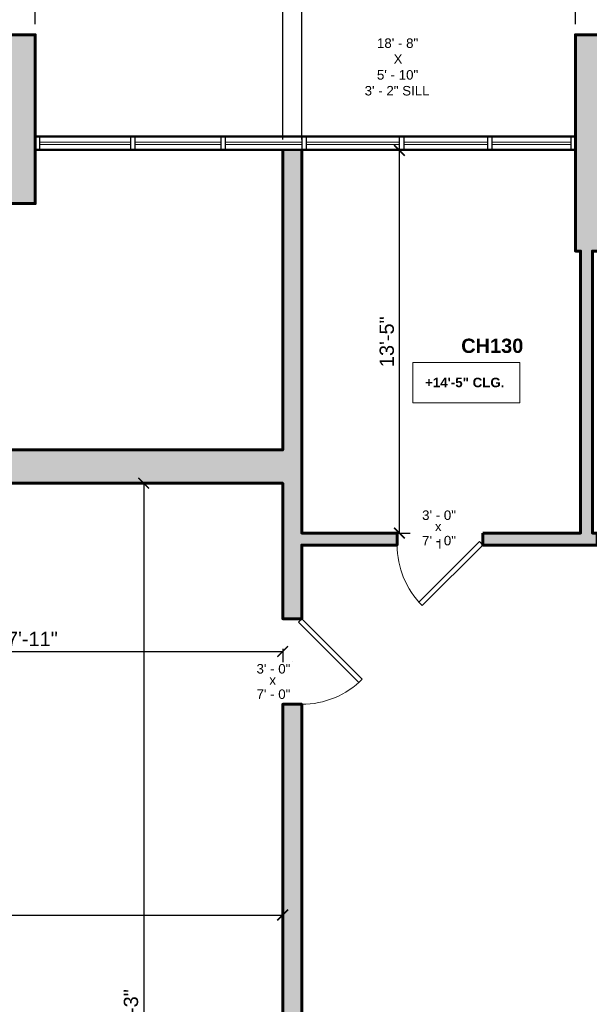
# Model space of a CAD drawing. Header units: inches. Extents: x -2078 to 109126, y -964 to 6385.
# Tile 139 of 256: x 22079 to 22319, y 4209 to 4623. Entities that reach past the tile are written whole.
import ezdxf

# ---------------------------------------------------------------- set-up
doc = ezdxf.new("R2010")
doc.units = ezdxf.units.IN
doc.header["$MEASUREMENT"] = 0
for name, color, linetype, lineweight in [('A-ANNO', 2, 'Continuous', 5), ('A-ANNO-DIMS', 1, 'Continuous', 9), ('A-DOOR', 1, 'Continuous', 18), ('A-GLAZ-CURT', 52, 'Continuous', 9), ('A-GLAZ-CWMG', 51, 'Continuous', 9), ('A-WALL', 3, 'Continuous', 40), ('A-WINDOWS', 2, 'Continuous', 18)]:
    doc.layers.add(name, color=color, linetype=linetype, lineweight=lineweight)
doc.layers.add('A-HATCH', color=9, linetype='Continuous')
doc.styles.add('Arial_1', font='arial.ttf', dxfattribs={"height": 0.0625})
doc.styles.add('Arial_2', font='arial.ttf', dxfattribs={"height": 3})
doc.styles.add('Arial_B', font='arialbd.ttf', dxfattribs={"height": 4.5})
doc.styles.add('Arial_B_1', font='arialbd.ttf', dxfattribs={"height": 3})
doc.styles.add('JC', font='arial.ttf', dxfattribs={"height": 0.125})
doc.dimstyles.new('JC-DIMS', dxfattribs={"dimtxt": 0.125, "dimasz": 0.09375, "dimexe": 0.09375, "dimexo": 0.09375, "dimgap": 0.046875, "dimtad": 1, "dimdec": 1, "dimzin": 0, "dimdsep": 46, "dimlunit": 4, "dimtxsty": 'JC', "dimblk": 'ARCHTICK', "dimcen": 0.09, "dimclrd": 1, "dimclre": 1, "dimclrt": 256, "dimadec": 0, "dimazin": 0, "dimtfac": 1, "dimtdec": 1, "dimtofl": 0, "dimtmove": 1, "dimatfit": 3, "dimfxl": 1, "dimtolj": 1, "dimtzin": 0, "dimarcsym": 0})

# ---------------------------------------------------------------- blocks, each defined once
blk = doc.blocks.new('JC_DOOR_SINGLE PANEL - SINGLE DOOR-1525202-2nd Floor Plan')
at = {"layer": 'A-DOOR', "lineweight": 30}
for p, q in [((-8.87, -26.54), (16.59, -1.09)), ((18, -2.5), (-7.46, -27.96)), ((16.59, -1.09), (18, -2.5)), ((-7.46, -27.96), (-8.87, -26.54))]:
    blk.add_line(p, q, dxfattribs=at)
at = {"layer": 'A-DOOR', "lineweight": 9}
blk.add_arc((18, -2.5), 36, 180, 225, dxfattribs=at)
blk = doc.blocks.new('JC_DOOR_SINGLE PANEL - SINGLE DOOR-1557960-2nd Floor Plan')
at = {"layer": 'A-DOOR', "lineweight": 30}
for p, q in [((-8.87, -28.04), (16.59, -2.59)), ((18, -4), (-7.46, -29.46)), ((16.59, -2.59), (18, -4)), ((-7.46, -29.46), (-8.87, -28.04))]:
    blk.add_line(p, q, dxfattribs=at)
at = {"layer": 'A-DOOR', "lineweight": 9}
blk.add_arc((18, -4), 36, 180, 225, dxfattribs=at)
blk = doc.blocks.new('Instance - Opening - 16_ x 24_-1599607-2nd Floor Plan')
at = {"layer": 'A-WINDOWS'}
for p, q in [((-113.5, -3), (-113.5, 3)), ((-113.5, 3), (113.5, 3)), ((113.5, 3), (113.5, -3)), ((113.5, -3), (-113.5, -3))]:
    blk.add_line(p, q, dxfattribs=at)
blk = doc.blocks.new('System Panel - Glazed-1599305-2nd Floor Plan')
at = {"layer": 'A-GLAZ-CURT', "lineweight": 18}
for p, q in [((19, 0.5), (-19, 0.5)), ((-19, 0.5), (-19, -0.5)), ((19, -0.5), (19, 0.5)), ((-19, -0.5), (19, -0.5))]:
    blk.add_line(p, q, dxfattribs=at)
blk = doc.blocks.new('System Panel - Glazed-1599613-2nd Floor Plan')
at = {"layer": 'A-GLAZ-CURT', "lineweight": 18}
for p, q in [((16.5, 0.5), (-16.5, 0.5)), ((-16.5, 0.5), (-16.5, -0.5)), ((16.5, -0.5), (16.5, 0.5)), ((-16.5, -0.5), (16.5, -0.5))]:
    blk.add_line(p, q, dxfattribs=at)
blk = doc.blocks.new('System Panel - Glazed-1598710-2nd Floor Plan')
at = {"layer": 'A-GLAZ-CURT', "lineweight": 18}
for p, q in [((17.5, 0.5), (-17.5, 0.5)), ((-17.5, 0.5), (-17.5, -0.5)), ((17.5, -0.5), (17.5, 0.5)), ((-17.5, -0.5), (17.5, -0.5))]:
    blk.add_line(p, q, dxfattribs=at)
blk = doc.blocks.new('System Panel - Glazed-1598711-2nd Floor Plan')
at = {"layer": 'A-GLAZ-CURT', "lineweight": 18}
for p, q in [((19.5, 0.5), (-19.5, 0.5)), ((-19.5, 0.5), (-19.5, -0.5)), ((19.5, -0.5), (19.5, 0.5)), ((-19.5, -0.5), (19.5, -0.5))]:
    blk.add_line(p, q, dxfattribs=at)
blk = doc.blocks.new('System Panel - Glazed-1598712-2nd Floor Plan')
at = {"layer": 'A-GLAZ-CURT', "lineweight": 18}
for p, q in [((16, 0.5), (-16, 0.5)), ((-16, 0.5), (-16, -0.5)), ((16, -0.5), (16, 0.5)), ((-16, -0.5), (16, -0.5))]:
    blk.add_line(p, q, dxfattribs=at)
blk = doc.blocks.new('System Panel - Glazed-1598709-2nd Floor Plan')
at = {"layer": 'A-GLAZ-CURT', "lineweight": 18}
for p, q in [((18, 0.5), (-18, 0.5)), ((-18, 0.5), (-18, -0.5)), ((18, -0.5), (18, 0.5)), ((-18, -0.5), (18, -0.5))]:
    blk.add_line(p, q, dxfattribs=at)
blk = doc.blocks.new('Rectangular Mullion - 2_5_ x 5_ rectangular-1564720-2nd Floor Plan')
at = {"layer": 'A-GLAZ-CWMG', "lineweight": 30}
for p, q in [((0, 2.5), (-2, 2.5)), ((-2, 2.5), (-2, -2.5)), ((0, -2.5), (0, 2.5)), ((-2, -2.5), (0, -2.5))]:
    blk.add_line(p, q, dxfattribs=at)
blk = doc.blocks.new('Rectangular Mullion - 2_5_ x 5_ rectangular-1564723-2nd Floor Plan')
at = {"layer": 'A-GLAZ-CWMG', "lineweight": 30}
for p, q in [((-2, 2.5), (0, 2.5)), ((-2, -2.5), (-2, 2.5)), ((0, 2.5), (0, -2.5)), ((0, -2.5), (-2, -2.5))]:
    blk.add_line(p, q, dxfattribs=at)
blk = doc.blocks.new('Rectangular Mullion - 2_5_ x 5_ rectangular-V12-2nd Floor Plan')
at = {"layer": 'A-GLAZ-CWMG'}
for p, q in [((-269.51, 466.61), (-307.51, 466.61)), ((-269.51, 461.61), (-307.51, 461.61))]:
    blk.add_line(p, q, dxfattribs=at)
blk = doc.blocks.new('Rectangular Mullion - 2_5_ x 5_ rectangular-1564719-2nd Floor Plan')
at = {"layer": 'A-GLAZ-CWMG', "lineweight": 30}
for p, q in [((-1, 2.5), (1, 2.5)), ((-1, -2.5), (-1, 2.5)), ((1, 2.5), (1, -2.5)), ((1, -2.5), (-1, -2.5))]:
    blk.add_line(p, q, dxfattribs=at)
blk = doc.blocks.new('Rectangular Mullion - 2_5_ x 5_ rectangular-1580944-2nd Floor Plan')
at = {"layer": 'A-GLAZ-CWMG'}
for p, q in [((-84.51, 466.61), (-117.51, 466.61)), ((-84.51, 461.61), (-117.51, 461.61))]:
    blk.add_line(p, q, dxfattribs=at)
blk = doc.blocks.new('Rectangular Mullion - 2_5_ x 5_ rectangular-1575378-2nd Floor Plan')
at = {"layer": 'A-GLAZ-CWMG'}
for p, q in [((-358.51, 466.61), (-393.51, 466.61)), ((-358.51, 461.61), (-393.51, 461.61))]:
    blk.add_line(p, q, dxfattribs=at)
blk = doc.blocks.new('Rectangular Mullion - 2_5_ x 5_ rectangular-1564715-2nd Floor Plan')
at = {"layer": 'A-GLAZ-CWMG'}
for p, q in [((-395.51, 466.61), (-434.51, 466.61)), ((-395.51, 461.61), (-434.51, 461.61))]:
    blk.add_line(p, q, dxfattribs=at)
blk = doc.blocks.new('Rectangular Mullion - 2_5_ x 5_ rectangular-1576960-2nd Floor Plan')
at = {"layer": 'A-GLAZ-CWMG'}
for p, q in [((-324.51, 466.61), (-356.51, 466.61)), ((-324.51, 461.61), (-356.51, 461.61))]:
    blk.add_line(p, q, dxfattribs=at)
blk = doc.blocks.new('Rectangular Mullion - 2_5_ x 5_ rectangular-1573216-2nd Floor Plan')
at = {"layer": 'A-GLAZ-CWMG'}
for p, q in [((-470.51, 466.61), (-506.51, 466.61)), ((-470.51, 461.61), (-506.51, 461.61))]:
    blk.add_line(p, q, dxfattribs=at)
blk = doc.blocks.new('_ArchTick')
at = {"color": 0, "linetype": 'ByBlock', "const_width": 0.15}
blk.add_lwpolyline([(-0.5, -0.5), (0.5, 0.5)], dxfattribs=at)
blk = doc.blocks.new('*D897')
at = {"layer": 'A-ANNO-DIMS', "color": 1, "lineweight": -2, "transparency": 16777216}
for p, q in [((21846.88, 4620.24), (21846.88, 4802.94)), ((22189.88, 4572.24), (22189.88, 4802.94)), ((21846.88, 4798.44), (22189.88, 4798.44))]:
    blk.add_line(p, q, dxfattribs=at)
at = {"layer": 'Defpoints', "color": 0, "transparency": 16777216}
for p in [(22189.88, 4798.44), (21846.88, 4615.74), (22189.88, 4567.74)]:
    blk.add_point(p, dxfattribs=at)
at = {"layer": 'A-ANNO-DIMS', "color": 1, "lineweight": -2, "transparency": 16777216, "xscale": 4.5, "yscale": 4.5, "zscale": 4.5, "rotation": 180}
blk.add_blockref('_ArchTick', (21846.88, 4798.44), dxfattribs=at)
at = {"layer": 'A-ANNO-DIMS', "color": 1, "lineweight": -2, "transparency": 16777216, "xscale": 4.5, "yscale": 4.5, "zscale": 4.5}
blk.add_blockref('_ArchTick', (22189.88, 4798.44), dxfattribs=at)
at = {"layer": 'A-ANNO-DIMS', "transparency": 16777216, "insert": (22018.38, 4803.75), "char_height": 6, "width": 0.4874, "attachment_point": 5, "style": 'JC'}
blk.add_mtext('\\A1;28\'-7"', dxfattribs=at)
blk = doc.blocks.new('*D855')
at = {"layer": 'A-ANNO-DIMS', "color": 1, "lineweight": -2, "transparency": 16777216}
for p, q in [((22085.88, 4620.85), (22085.88, 4755.89)), ((22189.88, 4572.24), (22189.88, 4755.89)), ((22085.88, 4751.39), (22189.88, 4751.39))]:
    blk.add_line(p, q, dxfattribs=at)
at = {"layer": 'Defpoints', "color": 0, "transparency": 16777216}
for p in [(22189.88, 4751.39), (22085.88, 4616.35), (22189.88, 4567.74)]:
    blk.add_point(p, dxfattribs=at)
at = {"layer": 'A-ANNO-DIMS', "color": 1, "lineweight": -2, "transparency": 16777216, "xscale": 4.5, "yscale": 4.5, "zscale": 4.5, "rotation": 180}
blk.add_blockref('_ArchTick', (22085.88, 4751.39), dxfattribs=at)
at = {"layer": 'A-ANNO-DIMS', "color": 1, "lineweight": -2, "transparency": 16777216, "xscale": 4.5, "yscale": 4.5, "zscale": 4.5}
blk.add_blockref('_ArchTick', (22189.88, 4751.39), dxfattribs=at)
at = {"layer": 'A-ANNO-DIMS', "transparency": 16777216, "insert": (22137.88, 4756.71), "char_height": 6, "width": 0.4008, "attachment_point": 5, "style": 'JC'}
blk.add_mtext('\\A1;8\'-8"', dxfattribs=at)
blk = doc.blocks.new('*D857')
at = {"layer": 'A-ANNO-DIMS', "color": 1, "lineweight": -2, "transparency": 16777216}
for p, q in [((22197.88, 4572.24), (22197.88, 4755.89)), ((22312.88, 4620.85), (22312.88, 4755.89)), ((22197.88, 4751.39), (22312.88, 4751.39))]:
    blk.add_line(p, q, dxfattribs=at)
at = {"layer": 'Defpoints', "color": 0, "transparency": 16777216}
for p in [(22312.88, 4751.39), (22312.88, 4616.35), (22197.88, 4567.74)]:
    blk.add_point(p, dxfattribs=at)
at = {"layer": 'A-ANNO-DIMS', "color": 1, "lineweight": -2, "transparency": 16777216, "xscale": 4.5, "yscale": 4.5, "zscale": 4.5, "rotation": 180}
blk.add_blockref('_ArchTick', (22197.88, 4751.39), dxfattribs=at)
at = {"layer": 'A-ANNO-DIMS', "color": 1, "lineweight": -2, "transparency": 16777216, "xscale": 4.5, "yscale": 4.5, "zscale": 4.5}
blk.add_blockref('_ArchTick', (22312.88, 4751.39), dxfattribs=at)
at = {"layer": 'A-ANNO-DIMS', "transparency": 16777216, "insert": (22255.38, 4756.71), "char_height": 6, "width": 0.4008, "attachment_point": 5, "style": 'JC'}
blk.add_mtext('\\A1;9\'-7"', dxfattribs=at)
blk = doc.blocks.new('*D859')
at = {"layer": 'A-ANNO-DIMS', "color": 1, "lineweight": -2, "transparency": 16777216}
for p, q in [((22197.88, 4572.24), (22197.88, 4802.94)), ((22681.88, 4572.24), (22681.88, 4802.94)), ((22197.88, 4798.44), (22681.88, 4798.44))]:
    blk.add_line(p, q, dxfattribs=at)
at = {"layer": 'Defpoints', "color": 0, "transparency": 16777216}
for p in [(22681.88, 4798.44), (22197.88, 4567.74), (22681.88, 4567.74)]:
    blk.add_point(p, dxfattribs=at)
at = {"layer": 'A-ANNO-DIMS', "color": 1, "lineweight": -2, "transparency": 16777216, "xscale": 4.5, "yscale": 4.5, "zscale": 4.5, "rotation": 180}
blk.add_blockref('_ArchTick', (22197.88, 4798.44), dxfattribs=at)
at = {"layer": 'A-ANNO-DIMS', "color": 1, "lineweight": -2, "transparency": 16777216, "xscale": 4.5, "yscale": 4.5, "zscale": 4.5}
blk.add_blockref('_ArchTick', (22681.88, 4798.44), dxfattribs=at)
at = {"layer": 'A-ANNO-DIMS', "transparency": 16777216, "insert": (22439.88, 4803.75), "char_height": 6, "width": 0.4874, "attachment_point": 5, "style": 'JC'}
blk.add_mtext('\\A1;40\'-4"', dxfattribs=at)
blk = doc.blocks.new('*D879')
at = {"layer": 'A-ANNO-DIMS', "color": 1, "lineweight": -2, "transparency": 16777216}
for p, q in [((21455.88, 4620.24), (21455.88, 4837.58)), ((23421.88, 4620.69), (23421.88, 4837.58)), ((21455.88, 4833.08), (23421.88, 4833.08))]:
    blk.add_line(p, q, dxfattribs=at)
at = {"layer": 'Defpoints', "color": 0, "transparency": 16777216}
for p in [(23421.88, 4833.08), (21455.88, 4615.74), (23421.88, 4616.19)]:
    blk.add_point(p, dxfattribs=at)
at = {"layer": 'A-ANNO-DIMS', "color": 1, "lineweight": -2, "transparency": 16777216, "xscale": 4.5, "yscale": 4.5, "zscale": 4.5, "rotation": 180}
blk.add_blockref('_ArchTick', (21455.88, 4833.08), dxfattribs=at)
at = {"layer": 'A-ANNO-DIMS', "color": 1, "lineweight": -2, "transparency": 16777216, "xscale": 4.5, "yscale": 4.5, "zscale": 4.5}
blk.add_blockref('_ArchTick', (23421.88, 4833.08), dxfattribs=at)
at = {"layer": 'A-ANNO-DIMS', "transparency": 16777216, "insert": (22438.88, 4838.4), "char_height": 6, "width": 0.6604, "attachment_point": 5, "style": 'JC'}
blk.add_mtext('\\A1;163\'-10"', dxfattribs=at)
blk = doc.blocks.new('*D951')
at = {"layer": 'A-ANNO-DIMS', "color": 1, "lineweight": -2, "transparency": 16777216}
for p, q in [((21974.88, 4377.24), (21974.88, 4352.46)), ((21974.88, 4356.96), (22189.88, 4356.96)), ((22189.88, 4358.12), (22189.88, 4352.46))]:
    blk.add_line(p, q, dxfattribs=at)
at = {"layer": 'Defpoints', "color": 0, "transparency": 16777216}
for p in [(21974.88, 4381.74), (22189.88, 4362.62), (22189.88, 4356.96)]:
    blk.add_point(p, dxfattribs=at)
at = {"layer": 'A-ANNO-DIMS', "color": 1, "lineweight": -2, "transparency": 16777216, "xscale": 4.5, "yscale": 4.5, "zscale": 4.5, "rotation": 180}
blk.add_blockref('_ArchTick', (21974.88, 4356.96), dxfattribs=at)
at = {"layer": 'A-ANNO-DIMS', "color": 1, "lineweight": -2, "transparency": 16777216, "xscale": 4.5, "yscale": 4.5, "zscale": 4.5}
blk.add_blockref('_ArchTick', (22189.88, 4356.96), dxfattribs=at)
at = {"layer": 'A-ANNO-DIMS', "transparency": 16777216, "insert": (22082.38, 4362.23), "char_height": 6, "width": 0.5739, "attachment_point": 5, "style": 'JC'}
blk.add_mtext('\\A1;17\'-11"', dxfattribs=at)
blk = doc.blocks.new('*D955')
at = {"layer": 'A-ANNO-DIMS', "color": 1, "lineweight": -2, "transparency": 16777216}
for p, q in [((21917.88, 4247.28), (21917.88, 4241.62)), ((21917.88, 4246.12), (22189.88, 4246.12)), ((22189.88, 4247.28), (22189.88, 4241.62))]:
    blk.add_line(p, q, dxfattribs=at)
at = {"layer": 'Defpoints', "color": 0, "transparency": 16777216}
for p in [(21917.88, 4251.78), (22189.88, 4251.78), (22189.88, 4246.12)]:
    blk.add_point(p, dxfattribs=at)
at = {"layer": 'A-ANNO-DIMS', "color": 1, "lineweight": -2, "transparency": 16777216, "xscale": 4.5, "yscale": 4.5, "zscale": 4.5, "rotation": 180}
blk.add_blockref('_ArchTick', (21917.88, 4246.12), dxfattribs=at)
at = {"layer": 'A-ANNO-DIMS', "color": 1, "lineweight": -2, "transparency": 16777216, "xscale": 4.5, "yscale": 4.5, "zscale": 4.5}
blk.add_blockref('_ArchTick', (22189.88, 4246.12), dxfattribs=at)
at = {"layer": 'A-ANNO-DIMS', "transparency": 16777216, "insert": (22053.88, 4251.44), "char_height": 6, "width": 0.4874, "attachment_point": 5, "style": 'JC'}
blk.add_mtext('\\A1;22\'-8"', dxfattribs=at)
blk = doc.blocks.new('*D1055')
at = {"layer": 'A-ANNO-DIMS', "color": 1, "lineweight": -2, "transparency": 16777216}
for p, q in [((22237.79, 4567.74), (22243.44, 4567.74)), ((22238.94, 4406.74), (22238.94, 4567.74)), ((22237.79, 4406.74), (22243.44, 4406.74))]:
    blk.add_line(p, q, dxfattribs=at)
at = {"layer": 'Defpoints', "color": 0, "transparency": 16777216}
for p in [(22233.29, 4567.74), (22238.94, 4567.74), (22233.29, 4406.74)]:
    blk.add_point(p, dxfattribs=at)
at = {"layer": 'A-ANNO-DIMS', "color": 1, "lineweight": -2, "transparency": 16777216, "xscale": 4.5, "yscale": 4.5, "zscale": 4.5}
for p, rotation in [((22238.94, 4567.74), 90), ((22238.94, 4406.74), 270)]:
    blk.add_blockref('_ArchTick', p, dxfattribs=dict(at, rotation=rotation))
at = {"layer": 'A-ANNO-DIMS', "transparency": 16777216, "insert": (22233.63, 4487.24), "char_height": 6, "width": 0.4874, "attachment_point": 5, "rotation": 90, "style": 'JC'}
blk.add_mtext('\\A1;13\'-5"', dxfattribs=at)
blk = doc.blocks.new('*D1057')
at = {"layer": 'A-ANNO-DIMS', "color": 1, "lineweight": -2, "transparency": 16777216}
for p, q in [((22132.64, 4427.74), (22126.98, 4427.74)), ((22131.48, 4427.74), (22131.48, 3980.74)), ((22132.64, 3980.74), (22126.98, 3980.74))]:
    blk.add_line(p, q, dxfattribs=at)
at = {"layer": 'Defpoints', "color": 0, "transparency": 16777216}
for p in [(22137.14, 4427.74), (22131.48, 3980.74), (22137.14, 3980.74)]:
    blk.add_point(p, dxfattribs=at)
at = {"layer": 'A-ANNO-DIMS', "color": 1, "lineweight": -2, "transparency": 16777216, "xscale": 4.5, "yscale": 4.5, "zscale": 4.5}
for p, rotation in [((22131.48, 4427.74), 90), ((22131.48, 3980.74), 270)]:
    blk.add_blockref('_ArchTick', p, dxfattribs=dict(at, rotation=rotation))
at = {"layer": 'A-ANNO-DIMS', "transparency": 16777216, "insert": (22126.16, 4204.24), "char_height": 6, "width": 0.4874, "attachment_point": 5, "rotation": 90, "style": 'JC'}
blk.add_mtext('\\A1;37\'-3"', dxfattribs=at)
blk = doc.blocks.new('JC- existing door Tag_quad - JC- existing door Tag_quad-839775-2nd Floor Plan')
at = {"layer": 'A-ANNO', "insert": (-0.0234, 0.0378), "char_height": 0.0625, "width": 0.0505, "attachment_point": 1, "style": 'Arial_1', "bg_fill": 3, "box_fill_scale": 1.25, "bg_fill_color": 256, "bg_fill_true_color": 13158600, "bg_fill_transparency": 0}
blk.add_mtext('x', dxfattribs=at)

msp = doc.modelspace()

# ---------------------------------------------------------------- hatches: boundary and pattern name
at = {"layer": 'A-HATCH'}
h = msp.add_hatch(color=256, dxfattribs=at)
h.dxf.hatch_style = 1
h.paths.add_polyline_path([(22085.881, 4616.348), (22072.881, 4616.348), (22072.881, 4545.348), (22085.881, 4545.348)])
h.paths.add_polyline_path([(22325.881, 4616.348), (22312.881, 4616.348), (22312.881, 4525.348), (22315.038, 4525.348), (22315.038, 4406.741), (22273.96, 4406.741), (22273.96, 4401.741), (22322.038, 4401.741), (22322.038, 4406.741), (22320.038, 4406.741), (22320.038, 4525.348), (22325.881, 4525.348)])
h.paths.add_polyline_path([(22565.881, 4616.348), (22552.881, 4616.348), (22552.881, 4525.693), (22560.881, 4525.693), (22560.881, 4406.741), (22547.46, 4406.741), (22547.46, 4401.741), (22570.881, 4401.741), (22570.881, 4406.741), (22565.881, 4406.741)])
h.paths.add_polyline_path([(22441.881, 4567.741), (22436.881, 4567.741), (22436.881, 4406.741), (22416.46, 4406.741), (22416.46, 4401.741), (22448.038, 4401.741), (22448.038, 4406.741), (22441.881, 4406.741)])
h.paths.add_polyline_path([(22686.881, 4567.741), (22681.881, 4567.741), (22681.881, 4406.741), (22667.881, 4406.741), (22667.881, 4401.741), (22686.881, 4401.741)])
h.paths.add_polyline_path([(22619.881, 4406.741), (22606.881, 4406.741), (22606.881, 4401.741), (22619.881, 4401.741)])
h.paths.add_polyline_path([(22804.881, 4616.193), (22792.881, 4616.193), (22792.881, 4526.741), (22804.881, 4526.741)])
h.paths.add_polyline_path([(23044.881, 4616.193), (23032.881, 4616.193), (23032.881, 4525.693), (23044.881, 4525.693)])
h.paths.add_polyline_path([(23285.875, 4616.193), (23272.875, 4616.193), (23272.875, 4524.741), (23278.875, 4524.741), (23278.875, 4525.693), (23284.875, 4525.693), (23284.875, 4532.241), (23285.875, 4532.241), (23285.875, 4563.741), (23409.875, 4563.741), (23409.875, 4533.741), (23375.591, 4533.741), (23375.591, 4524.717), (23381.591, 4524.717), (23381.591, 4525.741), (23421.875, 4525.741), (23421.875, 4616.193), (23409.875, 4616.193), (23409.875, 4573.741), (23285.875, 4573.741)])
h.paths.add_polyline_path([(23419.875, 4441.741), (23422.162, 4441.741), (23422.162, 4451.741), (23381.591, 4451.741), (23381.591, 4452.717), (23375.591, 4452.717), (23375.591, 4451.741), (23375.162, 4451.741), (23375.162, 4449.741), (23278.875, 4449.741), (23278.875, 4452.741), (23272.875, 4452.741), (23272.875, 4449.741), (23270.76, 4449.741), (23270.76, 4429.741), (23274.76, 4429.741), (23274.76, 4424.82), (23279.76, 4424.82), (23279.76, 4441.741), (23409.875, 4441.741), (23409.875, 4338.285), (23337.125, 4338.285), (23337.125, 4336.741), (23279.76, 4336.741), (23279.76, 4341.241), (23274.76, 4341.241), (23274.76, 4324.741), (23279.76, 4324.741), (23279.76, 4330.741), (23337.125, 4330.741), (23337.125, 4329.285), (23409.875, 4329.285), (23409.875, 4223.741), (23279.76, 4223.741), (23279.76, 4235.241), (23274.76, 4235.241), (23274.76, 4214.741), (23279.76, 4214.741), (23279.76, 4217.741), (23410.875, 4217.741), (23410.875, 4099.741), (23279.76, 4099.741), (23279.76, 4127.241), (23274.76, 4127.241), (23274.76, 4113.741), (23269.76, 4113.741), (23269.76, 4097.741), (23244.875, 4097.741), (23244.875, 4092.741), (23410.875, 4092.741), (23410.875, 3999.741), (23285.875, 3999.741), (23285.875, 4016.741), (23273.875, 4016.741), (23273.875, 3980.741), (23201.875, 3980.741), (23201.875, 3970.741), (23222.875, 3970.741), (23222.875, 3950.741), (23228.875, 3950.741), (23228.875, 3970.741), (23285.875, 3970.741), (23285.875, 3993.741), (23410.875, 3993.741), (23410.875, 3874.741), (23228.875, 3874.741), (23228.875, 3914.741), (23222.875, 3914.741), (23222.875, 3874.741), (23208.695, 3874.741), (23208.695, 3866.741), (23410.875, 3866.741), (23410.875, 3830.741), (23425.88, 3830.741), (23425.88, 3765.442), (23351.538, 3765.442), (23351.538, 3806.796), (23279.538, 3806.796), (23279.538, 3771.442), (23147.149, 3771.442), (23147.149, 3660.599), (23153.149, 3660.599), (23153.149, 3765.442), (23285.538, 3765.442), (23285.538, 3800.796), (23345.538, 3800.796), (23345.538, 3759.442), (23431.88, 3759.442), (23431.88, 3836.741), (23419.875, 3836.741), (23419.875, 4231.242), (23584.881, 4231.242), (23584.881, 4241.242), (23419.875, 4241.242), (23419.875, 4341.704)])
h.paths.add_polyline_path([(23279.76, 4288.741), (23274.76, 4288.741), (23274.76, 4283.241), (23279.76, 4283.241)], flags=17)
h.paths.add_polyline_path([(23279.76, 4388.82), (23274.76, 4388.82), (23274.76, 4377.241), (23279.76, 4377.241)], flags=17)
h.paths.add_polyline_path([(23196.875, 4097.741), (23187.37, 4097.741), (23182.992, 4092.335), (23187.655, 4088.559), (23191.042, 4092.741), (23196.875, 4092.741)], flags=17)
h.paths.add_polyline_path([(23164.999, 4060.582), (23160.337, 4064.358), (23157.875, 4061.318), (23157.875, 4049.741), (23163.875, 4049.741), (23163.875, 4059.193)], flags=17)
h.paths.add_polyline_path([(23163.875, 4013.741), (23157.875, 4013.741), (23157.875, 3980.741), (23155.875, 3980.741), (23155.875, 3970.741), (23165.875, 3970.741), (23165.875, 3980.741), (23163.875, 3980.741)], flags=17)
h.paths.add_polyline_path([(22152.381, 3976.741), (22150.881, 3976.741), (22150.881, 3980.741), (22085.881, 3980.741), (22085.881, 4017.381), (22072.881, 4017.381), (22072.881, 3980.741), (22067.881, 3980.741), (22067.881, 3970.741), (22152.381, 3970.741)])
h.paths.add_polyline_path([(22197.881, 4334.741), (22189.881, 4334.741), (22189.881, 4008.741), (22190.881, 4008.741), (22190.881, 3976.741), (22188.381, 3976.741), (22188.381, 3970.741), (22198.381, 3970.741), (22198.381, 3976.741), (22196.881, 3976.741), (22196.881, 4008.741), (22197.881, 4008.741)])

# ---------------------------------------------------------------- linework, layer by layer
at = {"layer": 'A-ANNO'}
for p, q in [((22255.96, 4404.241), (22255.947, 4400.254)), ((22193.881, 4352.741), (22193.869, 4352.741))]:
    msp.add_line(p, q, dxfattribs=at)
at = {"layer": 'A-ANNO', "flags": 128}
msp.add_lwpolyline([(22244.6, 4478.551), (22289.511, 4478.551), (22289.511, 4461.483), (22244.6, 4461.483)], close=True, dxfattribs=at)
at = {"layer": 'A-WALL'}
msp.add_line((22085.881, 4573.741), (22312.881, 4573.741), dxfattribs=at)
at = {"layer": 'A-WALL', "lineweight": 60}
for points in [[(22072.881, 4545.348), (22085.881, 4545.348), (22085.881, 4616.348), (22072.881, 4616.348)], [(22273.96, 4406.741), (22273.96, 4401.741), (22322.038, 4401.741), (22322.038, 4406.741), (22320.038, 4406.741), (22320.038, 4525.348), (22325.881, 4525.348), (22325.881, 4616.348), (22312.881, 4616.348), (22312.881, 4525.348), (22315.038, 4525.348), (22315.038, 4406.741)], [(22188.381, 3970.741), (22198.381, 3970.741), (22198.381, 3976.741), (22196.881, 3976.741), (22196.881, 4008.741), (22197.881, 4008.741), (22197.881, 4334.741), (22189.881, 4334.741), (22189.881, 4008.741), (22190.881, 4008.741), (22190.881, 3976.741), (22188.381, 3976.741)]]:
    msp.add_lwpolyline(points, close=True, dxfattribs=at)
msp.add_lwpolyline([(22189.881, 4567.741), (22189.881, 4441.741), (21886.881, 4441.741), (21886.881, 4387.741), (21883.381, 4387.741), (21883.381, 4381.741), (21916.381, 4381.741), (21916.381, 4387.741), (21892.881, 4387.741), (21892.881, 4427.741), (21968.881, 4427.741), (21968.881, 4387.741), (21948.381, 4387.741), (21948.381, 4381.741), (21974.881, 4381.741), (21974.881, 4427.741), (22189.881, 4427.741), (22189.881, 4370.741), (22197.881, 4370.741), (22197.881, 4401.741), (22237.96, 4401.741), (22237.96, 4406.741), (22197.881, 4406.741), (22197.881, 4567.741)], dxfattribs=at)
at = {"layer": 'A-WALL'}
msp.add_lwpolyline([(22312.881, 4567.741), (22197.881, 4567.741), (22189.881, 4567.741), (22085.881, 4567.741)], dxfattribs=at)

# ---------------------------------------------------------------- block references
at = {"layer": 'A-DOOR'}
msp.add_blockref('JC_DOOR_SINGLE PANEL - SINGLE DOOR-1525202-2nd Floor Plan', (22255.96, 4404.241), dxfattribs=at)
at = {"layer": 'A-DOOR', "rotation": 89.99999999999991}
msp.add_blockref('JC_DOOR_SINGLE PANEL - SINGLE DOOR-1557960-2nd Floor Plan', (22193.881, 4352.741), dxfattribs=at)
at = {"layer": 'A-GLAZ-CURT'}
for name, p in [('System Panel - Glazed-1599305-2nd Floor Plan', (22106.881, 4570.741)), ('System Panel - Glazed-1598709-2nd Floor Plan', (22145.881, 4570.741)), ('System Panel - Glazed-1598712-2nd Floor Plan', (22181.881, 4570.741)), ('System Panel - Glazed-1598711-2nd Floor Plan', (22219.381, 4570.741)), ('System Panel - Glazed-1598710-2nd Floor Plan', (22258.381, 4570.741)), ('System Panel - Glazed-1599613-2nd Floor Plan', (22294.381, 4570.741))]:
    msp.add_blockref(name, p, dxfattribs=at)
at = {"layer": 'A-GLAZ-CWMG', "rotation": 180}
msp.add_blockref('Rectangular Mullion - 2_5_ x 5_ rectangular-1564720-2nd Floor Plan', (22085.881, 4570.741), dxfattribs=at)
at = {"layer": 'A-GLAZ-CWMG'}
for name, p in [('Rectangular Mullion - 2_5_ x 5_ rectangular-V12-2nd Floor Plan', (22395.391, 4106.63)), ('Rectangular Mullion - 2_5_ x 5_ rectangular-1573216-2nd Floor Plan', (22634.391, 4106.63)), ('Rectangular Mullion - 2_5_ x 5_ rectangular-1576960-2nd Floor Plan', (22522.391, 4106.63)), ('Rectangular Mullion - 2_5_ x 5_ rectangular-1564715-2nd Floor Plan', (22634.391, 4106.63)), ('Rectangular Mullion - 2_5_ x 5_ rectangular-1575378-2nd Floor Plan', (22634.391, 4106.63)), ('Rectangular Mullion - 2_5_ x 5_ rectangular-1580944-2nd Floor Plan', (22395.391, 4106.63))]:
    msp.add_blockref(name, p, dxfattribs=at)
at = {"layer": 'A-GLAZ-CWMG', "extrusion": (0, 0, -1), "rotation": 180}
for name, p in [('Rectangular Mullion - 2_5_ x 5_ rectangular-1564719-2nd Floor Plan', (-22126.881, 4570.741)), ('Rectangular Mullion - 2_5_ x 5_ rectangular-1564719-2nd Floor Plan', (-22164.881, 4570.741)), ('Rectangular Mullion - 2_5_ x 5_ rectangular-1564719-2nd Floor Plan', (-22198.881, 4570.741)), ('Rectangular Mullion - 2_5_ x 5_ rectangular-1564719-2nd Floor Plan', (-22239.881, 4570.741)), ('Rectangular Mullion - 2_5_ x 5_ rectangular-1564719-2nd Floor Plan', (-22276.881, 4570.741)), ('Rectangular Mullion - 2_5_ x 5_ rectangular-1564723-2nd Floor Plan', (-22312.881, 4570.741))]:
    msp.add_blockref(name, p, dxfattribs=at)
at = {"layer": 'A-WINDOWS'}
msp.add_blockref('Instance - Opening - 16_ x 24_-1599607-2nd Floor Plan', (22199.381, 4570.741), dxfattribs=at)

# ---------------------------------------------------------------- texts
at = {"layer": 'A-ANNO', "attachment_point": 1}
for s, insert, char_height, width, style in [('18\' - 8"', (22229.481, 4614.812), 4, 21.816, 'Arial_2'), ('X', (22236.481, 4608.145), 4, 4.646, 'Arial_2'), ('5\' - 10"', (22229.481, 4601.478), 4, 21.816, 'Arial_2'), ('3\' - 2" SILL', (22224.314, 4594.812), 4, 34.138, 'Arial_2'), ('CH130', (22264.888, 4488.53), 6, 51.712, 'Arial_B'), ('+14\'-5" CLG.', (22249.72, 4472.098), 4, 41.814, 'Arial_B_1')]:
    msp.add_mtext(s, dxfattribs=dict(at, insert=insert, char_height=char_height, width=width, style=style))

# ---------------------------------------------------------------- dimensions: what is measured, and where the dimension line sits
at = {"layer": 'A-ANNO-DIMS'}
for base, p1, p2, picture, middle in [((23421.875, 4833.082), (21455.881, 4615.741), (23421.875, 4616.193), '*D879', (22438.878, 4838.398)), ((22189.881, 4798.436), (21846.881, 4615.741), (22189.881, 4567.741), '*D897', (22018.381, 4803.749)), ((22681.881, 4798.436), (22197.881, 4567.741), (22681.881, 4567.741), '*D859', (22439.881, 4803.749)), ((22189.881, 4751.393), (22085.881, 4616.348), (22189.881, 4567.741), '*D855', (22137.881, 4756.707)), ((22312.881, 4751.393), (22197.881, 4567.741), (22312.881, 4616.348), '*D857', (22255.381, 4756.707)), ((22189.881, 4356.963), (21974.881, 4381.741), (22189.881, 4362.62), '*D951', (22082.381, 4362.226)), ((22189.881, 4246.122), (21917.881, 4251.778), (22189.881, 4251.778), '*D955', (22053.881, 4251.435))]:
    dim = msp.add_linear_dim(base=base, p1=p1, p2=p2, dimstyle='JC-DIMS', dxfattribs=at)
    dim.commit()
    dim.dimension.update_dxf_attribs({"geometry": picture, "text_midpoint": middle})
for base, p1, p2, picture, middle in [((22238.942, 4567.741), (22233.285, 4406.741), (22233.285, 4567.741), '*D1055', (22233.627, 4487.241)), ((22131.479, 3980.741), (22137.136, 4427.741), (22137.136, 3980.741), '*D1057', (22126.164, 4204.241))]:
    dim = msp.add_linear_dim(base=base, p1=p1, p2=p2, angle=90, dimstyle='JC-DIMS', dxfattribs=at)
    dim.commit()
    dim.dimension.update_dxf_attribs({"geometry": picture, "text_midpoint": middle})

# ---------------------------------------------------------------- next in the draw order: block references
at = {"layer": 'A-ANNO', "xscale": 64, "yscale": 64, "zscale": 64}
for p in [(22255.337, 4409.143), (22185.762, 4344.542)]:
    msp.add_blockref('JC- existing door Tag_quad - JC- existing door Tag_quad-839775-2nd Floor Plan', p, dxfattribs=at)

# ---------------------------------------------------------------- next in the draw order: hatches: boundary and pattern name
at = {"layer": 'A-HATCH'}
h = msp.add_hatch(color=256, dxfattribs=at)
h.dxf.hatch_style = 1
h.paths.add_polyline_path([(21846.881, 4615.741), (21833.881, 4615.741), (21833.881, 4573.741), (21606.881, 4573.741), (21606.881, 4615.848), (21593.881, 4615.848), (21593.881, 4573.741), (21468.881, 4573.741), (21468.881, 4615.741), (21455.881, 4615.741), (21455.881, 4344.741), (21457.881, 4344.741), (21457.881, 3948.741), (21456.881, 3948.741), (21456.881, 3872.241), (21468.881, 3872.241), (21468.881, 3877.741), (21482.881, 3877.741), (21482.881, 3846.741), (21492.881, 3846.741), (21492.881, 3882.741), (21578.881, 3882.741), (21578.881, 3913.741), (21573.881, 3913.741), (21573.881, 3888.741), (21482.881, 3888.741), (21482.881, 3890.741), (21468.881, 3890.741), (21468.881, 3948.741), (21573.881, 3948.741), (21573.881, 3945.741), (21578.881, 3945.741), (21578.881, 4056.741), (21572.881, 4056.741), (21572.881, 4056.053), (21572.881, 3954.741), (21467.881, 3954.741), (21467.881, 4132.741), (21572.881, 4132.741), (21572.881, 4092.741), (21578.881, 4092.741), (21578.881, 4220.241), (21568.881, 4220.241), (21568.881, 4218.741), (21513.881, 4218.741), (21513.881, 4213.741), (21572.881, 4213.741), (21572.881, 4138.741), (21468.881, 4138.741), (21468.881, 4213.741), (21477.881, 4213.741), (21477.881, 4218.741), (21468.881, 4218.741), (21468.881, 4287.741), (21568.881, 4287.741), (21568.881, 4250.241), (21578.881, 4250.241), (21578.881, 4310.741), (21572.881, 4310.741), (21572.881, 4297.741), (21468.881, 4297.741), (21468.881, 4344.103), (21472.923, 4344.103), (21472.923, 4356.404), (21468.881, 4356.404), (21468.881, 4381.741), (21572.881, 4381.741), (21572.881, 4379.741), (21578.881, 4379.741), (21578.881, 4381.741), (21611.375, 4381.741), (21611.375, 4388.741), (21613.881, 4388.741), (21613.881, 4394.741), (21468.881, 4394.741), (21468.881, 4481.741), (21606.881, 4481.741), (21606.881, 4501.741), (21586.881, 4501.741), (21586.881, 4491.741), (21468.881, 4491.741), (21468.881, 4563.741), (21586.881, 4563.741), (21586.881, 4545.741), (21606.881, 4545.741), (21606.881, 4563.741), (21675.881, 4563.741), (21675.881, 4539.991), (21681.881, 4539.991), (21681.881, 4563.741), (21778.881, 4563.741), (21778.881, 4535.741), (21784.881, 4535.741), (21784.881, 4554.515), (21833.881, 4554.515), (21833.881, 4480.741), (21784.881, 4480.741), (21784.881, 4507.741), (21778.881, 4507.741), (21778.881, 4480.741), (21681.881, 4480.741), (21681.881, 4507.991), (21675.881, 4507.991), (21675.881, 4459.241), (21681.881, 4459.241), (21681.881, 4470.741), (21778.881, 4470.741), (21778.881, 4459.741), (21784.881, 4459.741), (21784.881, 4470.741), (21833.881, 4470.741), (21833.881, 4397.741), (21784.881, 4397.741), (21784.881, 4431.741), (21778.881, 4431.741), (21778.881, 4427.741), (21744.283, 4427.741), (21744.283, 4397.741), (21681.881, 4397.741), (21681.881, 4427.241), (21675.881, 4427.241), (21675.881, 4397.741), (21674.761, 4397.741), (21674.761, 4394.741), (21673.881, 4394.741), (21673.881, 4388.741), (21674.761, 4388.741), (21674.761, 4381.741), (21847.381, 4381.741), (21847.381, 4387.741), (21846.881, 4387.741)])
h.paths.add_polyline_path([(21850.031, 4290.741), (21650.031, 4290.741), (21650.031, 4284.741), (21850.031, 4284.741)])
h.paths.add_polyline_path([(21578.881, 4349.741), (21572.881, 4349.741), (21572.881, 4340.741), (21578.881, 4340.741)], flags=17)
h.paths.add_polyline_path([(22197.881, 4567.741), (22189.881, 4567.741), (22189.881, 4441.741), (21886.881, 4441.741), (21886.881, 4387.741), (21883.381, 4387.741), (21883.381, 4381.741), (21916.381, 4381.741), (21916.381, 4387.741), (21892.881, 4387.741), (21892.881, 4427.741), (21968.881, 4427.741), (21968.881, 4387.741), (21948.381, 4387.741), (21948.381, 4381.741), (21974.881, 4381.741), (21974.881, 4427.741), (22189.881, 4427.741), (22189.881, 4370.741), (22197.881, 4370.741), (22197.881, 4401.741), (22237.96, 4401.741), (22237.96, 4406.741), (22197.881, 4406.741)])
h.paths.add_polyline_path([(21917.881, 4340.478), (21909.881, 4340.478), (21909.881, 4142.049), (21917.881, 4142.049)])
h.paths.add_polyline_path([(22002.631, 4100.741), (21908.277, 4100.741), (21810.277, 4100.741), (21810.277, 4093.741), (21809.381, 4093.741), (21809.381, 4090.741), (21908.277, 4090.741), (21908.277, 4093.741), (21992.881, 4093.741), (21992.881, 4064.741), (22000.881, 4064.741), (22000.881, 4093.741), (22002.631, 4093.741)])

# ---------------------------------------------------------------- next in the draw order: texts
at = {"layer": 'A-ANNO', "char_height": 4, "width": 17.978, "attachment_point": 1, "style": 'Arial_2'}
for s, insert in [('3\' - 0"', (22248.451, 4416.28)), ('7\' - 0"', (22248.451, 4405.598)), ('3\' - 0"', (22178.876, 4351.679)), ('7\' - 0"', (22178.876, 4340.998))]:
    msp.add_mtext(s, dxfattribs=dict(at, insert=insert))

doc.saveas('drawing.dxf')
